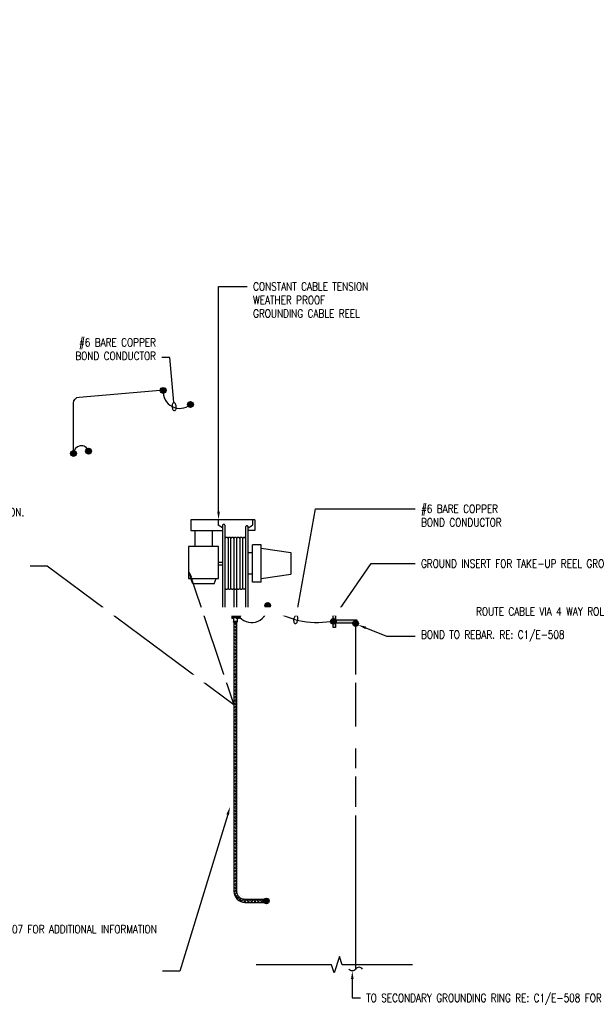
# Model space of a CAD drawing. Header units: inches. Extents: x 77 to 880, y -145 to 37.
# Tile 2 of 9: x 351 to 458, y -145 to 37. Entities that reach past the tile are written whole.
import ezdxf
from ezdxf import colors
from ezdxf.entities.mleader import LeaderData, LeaderLine
from ezdxf.math import Vec2, Vec3

# ---------------------------------------------------------------- set-up
doc = ezdxf.new("R2010")
doc.units = ezdxf.units.IN
doc.header["$MEASUREMENT"] = 0
for name, color, linetype in [('E-ANNO-TEXT', 2, 'Continuous'), ('E-DETL-GRPH', 3, 'Continuous'), ('G-Anno-Std-Scrn', 250, 'Continuous')]:
    doc.layers.add(name, color=color, linetype=linetype)
doc.styles.add('Annotative', font='romans.shx', dxfattribs={"width": 0.8, "height": 0.125})

# ---------------------------------------------------------------- blocks, each defined once
blk = doc.blocks.new('Loop_2')
at = {"color": 1}
blk.add_line((-0.5, 0), (-1, 0), dxfattribs=at)
blk.add_lwpolyline([(0, 0.25, 0.050817), (-0.2, 0.23, 0.064661), (-0.35, 0.18, 0.10407), (-0.47, 0.08, 0.175425), (-0.5, 0, 0.175425), (-0.47, -0.08, 0.10407), (-0.35, -0.18, 0.064661), (-0.2, -0.23, 0.050817), (0, -0.25, 0.050817), (0.2, -0.23, 0.064661), (0.35, -0.18, 0.10407), (0.47, -0.08, 0.175425), (0.5, 0, 0.175425), (0.47, 0.08, 0.10407), (0.35, 0.18, 0.064661), (0.2, 0.23, 0.050817)], format="xyb", close=True, dxfattribs=at)

msp = doc.modelspace()

# ---------------------------------------------------------------- hatches: boundary and pattern name
at = {"layer": 'E-DETL-GRPH', "lineweight": -3}
h = msp.add_hatch(color=8, dxfattribs=at)
h.dxf.hatch_style = 1
h.paths.add_polyline_path([(378.17, -31.69, 1), (377.09, -31.69, 1)])
h = msp.add_hatch(color=8, dxfattribs=at)
h.dxf.hatch_style = 1
h.paths.add_polyline_path([(383.22, -34.3, 1), (382.15, -34.3, 1)])
h = msp.add_hatch(color=8, dxfattribs=at)
h.dxf.hatch_style = 1
h.paths.add_polyline_path([(361.59, -43.37, 1), (360.52, -43.37, 1)])
h = msp.add_hatch(color=8, dxfattribs=at)
h.dxf.hatch_style = 1
h.paths.add_polyline_path([(364.37, -42.93, 1), (363.3, -42.93, 1)])
h = msp.add_hatch(color=8, dxfattribs=at)
h.dxf.hatch_style = 1
h.paths.add_polyline_path([(397.5, -71.48, 1), (396.45, -71.48, 1)])
h = msp.add_hatch(color=8, dxfattribs=at)
h.dxf.hatch_style = 1
h.paths.add_polyline_path([(391.93, -73.4, 1), (390.87, -73.4, 1)])
h = msp.add_hatch(color=8, dxfattribs=at)
h.dxf.hatch_style = 1
h.paths.add_polyline_path([(409.64, -74.42, 1), (408.59, -74.42, 1)])
h = msp.add_hatch(color=8, dxfattribs=at)
h.dxf.hatch_style = 1
h.paths.add_polyline_path([(409.05, -75.57), (409.52, -75.57), (409.52, -74.74), (413.47, -74.74), (413.47, -74.11), (409.52, -74.11), (409.52, -73.27), (409.05, -73.27)])
h = msp.add_hatch(color=8, dxfattribs=at)
h.dxf.hatch_style = 1
h.paths.add_polyline_path([(413.76, -74.82, 1), (412.71, -74.82, 1)])
h = msp.add_hatch(color=8, dxfattribs=at)
h.dxf.hatch_style = 1
h.paths.add_polyline_path([(397.25, -126.15, 1), (396.2, -126.15, 1)])

# ---------------------------------------------------------------- linework, layer by layer
for p, q in [((394.56, -55.63), (382.73, -55.63)), ((382.73, -55.63), (382.73, -57.6)), ((387.81, -55.63), (387.81, -56.62)), ((394.16, -55.63), (394.16, -56.62)), ((394.56, -55.63), (394.56, -57.6)), ((382.73, -57.6), (388.6, -57.6)), ((383.52, -57.6), (383.52, -60.57)), ((386.68, -57.6), (386.68, -60.57)), ((388.6, -57.11), (387.81, -56.62)), ((388.6, -56.7), (388.6, -72.77)), ((389.09, -72.77), (389.09, -56.7)), ((392.88, -56.95), (392.88, -72.77)), ((394.56, -57.6), (393.35, -57.6)), ((393.38, -57.11), (394.16, -56.62)), ((393.38, -72.77), (393.38, -56.95)), ((389.63, -59.07), (389.63, -68.28)), ((390.17, -68.28), (390.17, -59.07)), ((390.72, -59.07), (390.72, -72.98)), ((391.26, -72.98), (391.26, -59.07)), ((391.8, -59.07), (391.8, -68.28)), ((392.34, -68.28), (392.34, -59.1)), ((382.34, -60.57), (382.34, -66.49)), ((387.86, -60.57), (382.34, -60.57)), ((387.86, -66.49), (387.86, -60.57)), ((394.16, -61.72), (393.38, -61.72)), ((394.16, -67.15), (394.16, -60.24)), ((395.74, -60.24), (394.16, -60.24)), ((395.74, -67.15), (395.74, -60.24)), ((395.77, -60.9), (401.26, -61.71)), ((401.26, -61.71), (401.26, -65.67)), ((387.86, -63.45), (388.6, -63.45)), ((387.86, -63.94), (388.6, -63.94)), ((382.34, -66.49), (387.86, -66.49)), ((383.13, -67.48), (382.73, -66.49)), ((387.07, -67.48), (387.46, -66.49)), ((394.16, -65.67), (393.38, -65.67)), ((395.74, -67.15), (394.16, -67.15)), ((395.74, -66.49), (401.23, -65.67)), ((387.07, -67.48), (383.13, -67.48)), ((389.09, -72.44), (390.54, -72.44)), ((389.09, -72.77), (390.34, -72.77)), ((390.34, -72.77), (390.34, -73.92)), ((390.54, -72.44), (390.54, -73.92)), ((392.88, -72.44), (391.43, -72.44)), ((391.43, -72.44), (391.43, -73.92)), ((392.88, -72.77), (391.63, -72.77)), ((391.63, -72.77), (391.63, -73.92)), ((390.54, -73.92), (390.34, -73.92)), ((390.65, -73.06), (390.65, -74.55)), ((391.32, -73.06), (391.32, -74.55)), ((391.63, -73.92), (391.43, -73.92))]:
    msp.add_line(p, q, dxfattribs=at)
for points in [[(361.05, -43.35), (361.05, -34.07, -0.390066), (362.11, -32.92), (377.09, -31.67)], [(389.09, -56.7, 0.059372), (389.08, -56.66, 0.056924), (389.06, -56.62, 0.05343), (389.04, -56.58, 0.049731), (389, -56.55, 0.046464), (388.96, -56.53, 0.043989), (388.92, -56.51, 0.042469), (388.87, -56.5, 0.041958), (388.82, -56.5, 0.042469), (388.77, -56.51, 0.043989), (388.73, -56.53, 0.046464), (388.68, -56.55, 0.049731), (388.65, -56.58, 0.05343), (388.62, -56.62, 0.056924), (388.61, -56.66, 0.059372), (388.6, -56.7, 0.059372)], [(393.38, -56.95, 0.059372), (393.37, -56.91, 0.056924), (393.35, -56.87, 0.05343), (393.32, -56.84, 0.049731), (393.29, -56.81, 0.046464), (393.25, -56.78, 0.043989), (393.2, -56.77, 0.042469), (393.15, -56.76, 0.041958), (393.11, -56.76, 0.042469), (393.06, -56.77, 0.043989), (393.01, -56.78, 0.046464), (392.97, -56.81, 0.049731), (392.94, -56.84, 0.05343), (392.91, -56.87, 0.056924), (392.89, -56.91, 0.059372), (392.88, -56.95, 0.059372)], [(389.63, -59.07, 0.058305), (389.62, -59.02, 0.055226), (389.59, -58.98, 0.051535), (389.56, -58.95, 0.047994), (389.52, -58.92, 0.045095), (389.47, -58.9, 0.043088), (389.42, -58.88, 0.042071), (389.36, -58.88, 0.042071), (389.31, -58.88, 0.043088), (389.25, -58.9, 0.045095), (389.21, -58.92, 0.047994), (389.16, -58.95, 0.051535), (389.13, -58.98, 0.055226), (389.1, -59.02, 0.058305), (389.09, -59.07, 0.058305)], [(390.17, -59.07, 0.058305), (390.16, -59.02, 0.055226), (390.13, -58.98, 0.051535), (390.1, -58.95, 0.047994), (390.06, -58.92, 0.045095), (390.01, -58.9, 0.043088), (389.96, -58.88, 0.042071), (389.9, -58.88, 0.042071), (389.85, -58.88, 0.043088), (389.8, -58.9, 0.045095), (389.75, -58.92, 0.047994), (389.71, -58.95, 0.051535), (389.67, -58.98, 0.055226), (389.65, -59.02, 0.058305), (389.63, -59.07, 0.058305)], [(390.72, -59.07, 0.058305), (390.7, -59.02, 0.055226), (390.68, -58.98, 0.051535), (390.64, -58.95, 0.047994), (390.6, -58.92, 0.045095), (390.55, -58.9, 0.043088), (390.5, -58.88, 0.042071), (390.44, -58.88, 0.042071), (390.39, -58.88, 0.043088), (390.34, -58.9, 0.045095), (390.29, -58.92, 0.047994), (390.25, -58.95, 0.051535), (390.21, -58.98, 0.055226), (390.19, -59.02, 0.058305), (390.17, -59.07, 0.058305)], [(391.26, -59.07, 0.058305), (391.24, -59.02, 0.055226), (391.22, -58.98, 0.051535), (391.18, -58.95, 0.047994), (391.14, -58.92, 0.045095), (391.09, -58.9, 0.043088), (391.04, -58.88, 0.042071), (390.99, -58.88, 0.042071), (390.93, -58.88, 0.043088), (390.88, -58.9, 0.045095), (390.83, -58.92, 0.047994), (390.79, -58.95, 0.051535), (390.76, -58.98, 0.055226), (390.73, -59.02, 0.058305), (390.72, -59.07, 0.058305)], [(391.8, -59.07, 0.058305), (391.79, -59.02, 0.055226), (391.76, -58.98, 0.051535), (391.73, -58.95, 0.047994), (391.68, -58.92, 0.045095), (391.64, -58.9, 0.043088), (391.58, -58.88, 0.042071), (391.53, -58.88, 0.042071), (391.47, -58.88, 0.043088), (391.42, -58.9, 0.045095), (391.37, -58.92, 0.047994), (391.33, -58.95, 0.051535), (391.3, -58.98, 0.055226), (391.27, -59.02, 0.058305), (391.26, -59.07, 0.058305)], [(392.34, -59.07, 0.058305), (392.33, -59.02, 0.055226), (392.3, -58.98, 0.051535), (392.27, -58.95, 0.047994), (392.23, -58.92, 0.045095), (392.18, -58.9, 0.043088), (392.13, -58.88, 0.042071), (392.07, -58.88, 0.042071), (392.02, -58.88, 0.043088), (391.96, -58.9, 0.045095), (391.92, -58.92, 0.047994), (391.87, -58.95, 0.051535), (391.84, -58.98, 0.055226), (391.81, -59.02, 0.058305), (391.8, -59.07, 0.058305)], [(392.88, -59.1, 0.058305), (392.87, -59.06, 0.055226), (392.84, -59.02, 0.051535), (392.81, -58.98, 0.047994), (392.77, -58.95, 0.045095), (392.72, -58.93, 0.043088), (392.67, -58.92, 0.042071), (392.61, -58.91, 0.042071), (392.56, -58.92, 0.043088), (392.51, -58.93, 0.045095), (392.46, -58.95, 0.047994), (392.42, -58.98, 0.051535), (392.38, -59.02, 0.055226), (392.36, -59.06, 0.058305), (392.34, -59.1, 0.058305)], [(389.63, -68.32, -0.058305), (389.62, -68.36, -0.055226), (389.59, -68.4, -0.051535), (389.56, -68.44, -0.047994), (389.52, -68.47, -0.045095), (389.47, -68.49, -0.043088), (389.42, -68.5, -0.042071), (389.36, -68.51, -0.042071), (389.31, -68.5, -0.043088), (389.25, -68.49, -0.045095), (389.21, -68.47, -0.047994), (389.16, -68.44, -0.051535), (389.13, -68.4, -0.055226), (389.1, -68.36, -0.058305), (389.09, -68.32, -0.058305)], [(390.17, -68.32, -0.058305), (390.16, -68.36, -0.055226), (390.13, -68.4, -0.051535), (390.1, -68.44, -0.047994), (390.06, -68.47, -0.045095), (390.01, -68.49, -0.043088), (389.96, -68.5, -0.042071), (389.9, -68.51, -0.042071), (389.85, -68.5, -0.043088), (389.8, -68.49, -0.045095), (389.75, -68.47, -0.047994), (389.71, -68.44, -0.051535), (389.67, -68.4, -0.055226), (389.65, -68.36, -0.058305), (389.63, -68.32, -0.058305)], [(390.72, -68.32, -0.058305), (390.7, -68.36, -0.055226), (390.68, -68.4, -0.051535), (390.64, -68.44, -0.047994), (390.6, -68.47, -0.045095), (390.55, -68.49, -0.043088), (390.5, -68.5, -0.042071), (390.44, -68.51, -0.042071), (390.39, -68.5, -0.043088), (390.34, -68.49, -0.045095), (390.29, -68.47, -0.047994), (390.25, -68.44, -0.051535), (390.21, -68.4, -0.055226), (390.19, -68.36, -0.058305), (390.17, -68.32, -0.058305)], [(391.26, -68.32, -0.058305), (391.24, -68.36, -0.055226), (391.22, -68.4, -0.051535), (391.18, -68.44, -0.047994), (391.14, -68.47, -0.045095), (391.09, -68.49, -0.043088), (391.04, -68.5, -0.042071), (390.99, -68.51, -0.042071), (390.93, -68.5, -0.043088), (390.88, -68.49, -0.045095), (390.83, -68.47, -0.047994), (390.79, -68.44, -0.051535), (390.76, -68.4, -0.055226), (390.73, -68.36, -0.058305), (390.72, -68.32, -0.058305)], [(391.8, -68.32, -0.058305), (391.79, -68.36, -0.055226), (391.76, -68.4, -0.051535), (391.73, -68.44, -0.047994), (391.68, -68.47, -0.045095), (391.64, -68.49, -0.043088), (391.58, -68.5, -0.042071), (391.53, -68.51, -0.042071), (391.47, -68.5, -0.043088), (391.42, -68.49, -0.045095), (391.37, -68.47, -0.047994), (391.33, -68.44, -0.051535), (391.3, -68.4, -0.055226), (391.27, -68.36, -0.058305), (391.26, -68.32, -0.058305)], [(392.34, -68.32, -0.058305), (392.33, -68.36, -0.055226), (392.3, -68.4, -0.051535), (392.27, -68.44, -0.047994), (392.23, -68.47, -0.045095), (392.18, -68.49, -0.043088), (392.13, -68.5, -0.042071), (392.07, -68.51, -0.042071), (392.02, -68.5, -0.043088), (391.96, -68.49, -0.045095), (391.92, -68.47, -0.047994), (391.87, -68.44, -0.051535), (391.84, -68.4, -0.055226), (391.81, -68.36, -0.058305), (391.8, -68.32, -0.058305)], [(392.88, -68.28, -0.058305), (392.87, -68.33, -0.055226), (392.84, -68.37, -0.051535), (392.81, -68.4, -0.047994), (392.77, -68.43, -0.045095), (392.72, -68.45, -0.043088), (392.67, -68.47, -0.042071), (392.61, -68.47, -0.042071), (392.56, -68.47, -0.043088), (392.51, -68.45, -0.045095), (392.46, -68.43, -0.047994), (392.42, -68.4, -0.051535), (392.38, -68.37, -0.055226), (392.36, -68.33, -0.058305), (392.34, -68.28, -0.058305)], [(393.38, -72.77, -0.059372), (393.37, -72.81, -0.056924), (393.35, -72.85, -0.05343), (393.32, -72.89, -0.049731), (393.29, -72.92, -0.046464), (393.25, -72.94, -0.043989), (393.2, -72.96, -0.042469), (393.15, -72.96, -0.041958), (393.11, -72.96, -0.042469), (393.06, -72.96, -0.043989), (393.01, -72.94, -0.046464), (392.97, -72.92, -0.049731), (392.94, -72.89, -0.05343), (392.91, -72.85, -0.056924), (392.89, -72.81, -0.059372), (392.88, -72.77, -0.059372)], [(390.65, -73.06, 0.052334), (390.68, -73.12, 0.048901), (390.73, -73.16, 0.045697), (390.79, -73.2, 0.043107), (390.85, -73.23, 0.041322), (390.92, -73.24, 0.040418), (390.99, -73.25, 0.040418), (391.06, -73.24, 0.041322), (391.13, -73.23, 0.043107), (391.19, -73.2, 0.045697), (391.24, -73.16, 0.048901), (391.29, -73.12, 0.052334), (391.32, -73.06, 0.052334)], [(390.65, -74.55, -0.052334), (390.68, -74.49, -0.048901), (390.73, -74.45, -0.045697), (390.79, -74.41, -0.043107), (390.85, -74.38, -0.041322), (390.92, -74.37, -0.040418), (390.99, -74.36, -0.040418), (391.06, -74.37, -0.041322), (391.13, -74.38, -0.043107), (391.19, -74.41, -0.045697), (391.24, -74.45, -0.048901), (391.29, -74.49, -0.052334), (391.32, -74.55, -0.052334)], [(391.26, -72.98, -0.058305), (391.24, -73.02, -0.055226), (391.22, -73.06, -0.051535), (391.18, -73.1, -0.047994), (391.14, -73.13, -0.045095), (391.09, -73.15, -0.043088), (391.04, -73.17, -0.042071), (390.99, -73.17, -0.042071), (390.93, -73.17, -0.043088), (390.88, -73.15, -0.045095), (390.83, -73.13, -0.047994), (390.79, -73.1, -0.051535), (390.76, -73.06, -0.055226), (390.73, -73.02, -0.058305), (390.72, -72.98, -0.058305)], [(414.48, -138.75, 0.558701), (413.24, -138.75, -0.558701), (412, -138.75)]]:
    msp.add_lwpolyline(points, format="xyb", dxfattribs=at)
msp.add_lwpolyline([(409.52, -74.74), (409.52, -75.57), (409.05, -75.57), (409.05, -73.27), (409.52, -73.27), (409.52, -74.11), (413.47, -74.11), (413.47, -74.74)], close=True, dxfattribs=at)
at = {"layer": 'E-DETL-GRPH', "lineweight": -3, "const_width": 0.2}
msp.add_lwpolyline([(413.24, -75.34), (413.24, -138.72)], dxfattribs=at)
at = {"layer": 'E-DETL-GRPH', "lineweight": -3}
for centre, radius in [((377.63, -31.69), 0.539), ((382.68, -34.3), 0.539), ((361.05, -43.37), 0.539), ((363.83, -42.93), 0.539), ((396.97, -71.48), 0.526), ((391.4, -73.4), 0.526), ((409.12, -74.42), 0.526), ((413.24, -74.82), 0.526), ((396.72, -126.15), 0.526)]:
    msp.add_circle(centre, radius, dxfattribs=at)
for centre, radius, start, end in [((380.69, -31.96), 3.07, 174.9572, 310.5408), ((362.48, -43.35), 1.42, 16.8595, 180.9687), ((388.77, -72.76), 0.176, 184.554, 198.145), ((388.78, -72.75), 0.187, 198.1872, 211.219), ((388.8, -72.74), 0.206, 211.2364, 223.4699), ((388.89, -72.74), 0.206, 316.5301, 328.7636), ((388.9, -72.75), 0.187, 328.781, 341.8128), ((388.92, -72.76), 0.176, 341.855, 355.446), ((393.99, -71.66), 2.99, 223.3759, 3.5461), ((406.14, -59.04), 15.58, 235.4974, 279.0461), ((388.82, -72.73), 0.229, 223.4652, 234.8534), ((388.83, -72.71), 0.253, 234.8346, 245.4757), ((388.84, -72.69), 0.275, 245.45, 255.525), ((388.84, -72.67), 0.29, 255.4966, 265.2239), ((388.84, -72.67), 0.295, 265.1948, 274.8052), ((388.84, -72.67), 0.29, 274.7761, 284.5034), ((388.85, -72.69), 0.275, 284.475, 294.5501), ((388.86, -72.71), 0.253, 294.5243, 305.1654), ((388.87, -72.73), 0.229, 305.1466, 316.5348)]:
    msp.add_arc(centre, radius, start, end, dxfattribs=at)
at = {"layer": 'G-Anno-Std-Scrn', "lineweight": -3}
for p, q in [((410.26, -136.45), (409.26, -139.45)), ((410.76, -137.95), (410.26, -136.45)), ((408.76, -137.95), (394.86, -137.95)), ((409.26, -139.45), (408.76, -137.95)), ((423.78, -137.95), (410.76, -137.95))]:
    msp.add_line(p, q, dxfattribs=at)

# ---------------------------------------------------------------- leaders
at = {"layer": 'E-ANNO-TEXT', "lineweight": -3}
ml = msp.add_multileader_mtext('Standard', dxfattribs=at)
ml.set_content('CONSTANT CABLE TENSION WEATHER PROOF \\PPOWER CABLE REEL', color=256, style='Annotative')
ml.set_leader_properties(color=1, linetype='ByLayer', lineweight=-1)
ml.build(insert=Vec2(0, 0))
ml.multileader.update_dxf_attribs({"text_right_attachment_type": 3, "dogleg_length": 0.13, "arrow_head_size": 1.5, "scale": 12})
ctx = ml.context
ctx.base_point, ctx.scale, ctx.char_height, ctx.arrow_head_size, ctx.landing_gap_size, ctx.plane_origin = Vec3(495.32, 36.11), 12, 1.5, 1.5, 1.08, Vec3(-431.73, -923.37)
ctx.right_attachment, ctx.text_align_type = 3, 2
notes = []
notes.append((ctx, [(1, (1, 1, 0), (524.41, 31.11), (-1, 0), 3.1, [(0, [(524.68, 2.71)], 0, [])])]))
ctx.mtext.insert, ctx.mtext.width, ctx.mtext.defined_height, ctx.mtext.alignment = Vec3(520.23, 36.86), 24.9438, 8.3, 3
ctx.mtext.has_bg_fill, ctx.mtext.bg_color, ctx.mtext.bg_scale_factor, ctx.mtext.bg_transparency, ctx.mtext.use_window_bg_color = 1, -1073741824, 1, 0, 1
ml = msp.add_multileader_mtext('Standard', dxfattribs=at)
ml.set_content('#6 BARE COPPER \\PBOND CONDUCTOR', color=256, style='Annotative')
ml.set_leader_properties(color=1, linetype='ByLayer', lineweight=-1)
ml.set_arrow_properties(name='Loop_2')
ml.build(insert=Vec2(0, 0))
ml.multileader.update_dxf_attribs({"text_right_attachment_type": 3, "dogleg_length": 0.125, "arrow_head_size": 1.5, "scale": 12})
ctx = ml.context
ctx.base_point, ctx.scale, ctx.char_height, ctx.arrow_head_size, ctx.landing_gap_size, ctx.plane_origin = Vec3(358.76, -22.81), 12, 1.5, 1.5, 1.08, Vec3(374.8, -25.6)
ctx.right_attachment, ctx.text_align_type = 3, 2
notes.append((ctx, [(0, (1, 1, 0), (378.88, -25.6), (-1, 0), 1.5, [(0, [(379.66, -34.7)], 0, [])])]))
ctx.mtext.insert, ctx.mtext.alignment, ctx.mtext.flow_direction = Vec3(376.3, -22.06), 3, 5
for ctx, leaders in notes:
    for number, flags, end, landing, length, lines in leaders:
        leader = LeaderData()
        leader.index, (leader.has_last_leader_line, leader.has_dogleg_vector, leader.attachment_direction) = number, flags
        leader.last_leader_point, leader.dogleg_vector, leader.dogleg_length = Vec3(end), Vec3(landing), length
        for number, points, colour, breaks in lines:
            line = LeaderLine()
            line.index, line.vertices, line.color, line.breaks = number, Vec3.list(points), colors.encode_raw_color(colour), breaks
            leader.lines.append(line)
        ctx.leaders.append(leader)

# ---------------------------------------------------------------- next in the draw order: leaders
ml = msp.add_multileader_mtext('Standard', dxfattribs=at)
ml.set_content('CONSTANT CABLE TENSION \\PWEATHER PROOF\\PGROUNDING CABLE REEL', color=256, style='Annotative')
ml.set_leader_properties(color=1, linetype='ByLayer', lineweight=-1)
ml.build(insert=Vec2(0, 0))
ml.multileader.update_dxf_attribs({"text_right_attachment_type": 3, "dogleg_length": 0.125, "arrow_head_size": 1.5, "scale": 12})
ctx = ml.context
ctx.base_point, ctx.scale, ctx.char_height, ctx.arrow_head_size, ctx.landing_gap_size, ctx.plane_origin = Vec3(393.19, -12.47), 12, 1.5, 1.5, 1.08, Vec3(-543.74, -927.44)
ctx.right_attachment = 3
notes = []
notes.append((ctx, [(0, (1, 1, 0), (387.88, -12.47), (1, 0), 5.31, [(0, [(387.88, -55.62)], 0, [])])]))
ctx.mtext.insert, ctx.mtext.width, ctx.mtext.defined_height = Vec3(394.27, -11.72), 24.015, 6.56
ctx.mtext.has_bg_fill, ctx.mtext.bg_color, ctx.mtext.bg_scale_factor, ctx.mtext.bg_transparency, ctx.mtext.use_window_bg_color = 1, -1073741824, 1, 0, 1
ml = msp.add_multileader_mtext('Standard', dxfattribs=at)
ml.set_content('\\A1;TO SECONDARY GROUNDING RING RE: C1/E-508 FOR CONTINUATION ', color=256, style='Annotative')
ml.set_leader_properties(color=1, linetype='ByLayer', lineweight=-1)
ml.build(insert=Vec2(0, 0))
ml.multileader.update_dxf_attribs({"text_right_attachment_type": 3, "dogleg_length": 0.125, "arrow_head_size": 1.5, "scale": 12})
ctx = ml.context
ctx.base_point, ctx.scale, ctx.char_height, ctx.arrow_head_size, ctx.landing_gap_size, ctx.plane_origin = Vec3(414.12, -144.09), 12, 1.5, 1.5, 1.08, Vec3(-518.7, -1058.23)
ctx.right_attachment = 3
notes.append((ctx, [(0, (1, 1, 0), (412.62, -144.09), (1, 0), 1.5, [(0, [(412.62, -139.1)], 0, [])])]))
ctx.mtext.insert, ctx.mtext.width, ctx.mtext.defined_height = Vec3(415.2, -143.34), 25.9456, 4.86
ctx.mtext.has_bg_fill, ctx.mtext.bg_color, ctx.mtext.bg_scale_factor, ctx.mtext.bg_transparency, ctx.mtext.use_window_bg_color = 1, -1073741824, 1, 0, 1
for ctx, leaders in notes:
    for number, flags, end, landing, length, lines in leaders:
        leader = LeaderData()
        leader.index, (leader.has_last_leader_line, leader.has_dogleg_vector, leader.attachment_direction) = number, flags
        leader.last_leader_point, leader.dogleg_vector, leader.dogleg_length = Vec3(end), Vec3(landing), length
        for number, points, colour, breaks in lines:
            line = LeaderLine()
            line.index, line.vertices, line.color, line.breaks = number, Vec3.list(points), colors.encode_raw_color(colour), breaks
            leader.lines.append(line)
        ctx.leaders.append(leader)

# ---------------------------------------------------------------- next in the draw order: leaders
ml = msp.add_multileader_mtext('Standard', dxfattribs=at)
ml.set_content('#6 BARE COPPER \\PBOND CONDUCTOR', color=256, style='Annotative')
ml.set_leader_properties(color=1, linetype='ByLayer', lineweight=-1)
ml.set_arrow_properties(name='Loop_2')
ml.build(insert=Vec2(0, 0))
ml.multileader.update_dxf_attribs({"text_right_attachment_type": 3, "dogleg_length": 0.125, "arrow_head_size": 1.5, "scale": 12})
ctx = ml.context
ctx.base_point, ctx.scale, ctx.char_height, ctx.arrow_head_size, ctx.landing_gap_size, ctx.plane_origin = Vec3(424.25, -53.6), 12, 1.5, 1.5, 1.08, Vec3(407.6, -85.83)
ctx.right_attachment = 3
notes = []
notes.append((ctx, [(1, (1, 1, 0), (405.81, -53.6), (1, 0), 18.44, [(0, [(402.16, -74.1)], 0, [])])]))
ctx.mtext.insert, ctx.mtext.flow_direction = Vec3(425.33, -52.85), 5
ctx.mtext.has_bg_fill, ctx.mtext.bg_color, ctx.mtext.bg_scale_factor, ctx.mtext.bg_transparency, ctx.mtext.use_window_bg_color = 1, -1073741824, 1.25, 0, 1
ml = msp.add_multileader_mtext('Standard', dxfattribs=at)
ml.set_content('\\A1;GROUNDING REEL AND CABLE ASSEMBLY MUST BE A DELEGATED DESIGN. RE: S-001 FOR ADDITIONAL INFORMATION.', color=256, style='Annotative')
ml.set_leader_properties(color=1, linetype='ByLayer', lineweight=-1)
ml.build(insert=Vec2(0, 0))
ml.multileader.update_dxf_attribs({"text_right_attachment_type": 3, "dogleg_length": 0.125, "arrow_head_size": 1.5, "scale": 12})
ctx = ml.context
ctx.base_point, ctx.scale, ctx.char_height, ctx.arrow_head_size, ctx.landing_gap_size, ctx.plane_origin = Vec3(328.09, -54.22), 12, 1.5, 1.5, 1.08, Vec3(-606.3, -939.69)
ctx.right_attachment, ctx.text_align_type = 3, 2
notes.append((ctx, [(1, (1, 1, 0), (356.18, -64.22), (-1, 0), 3.18, [(1, [(382.34, -64.94), (390.71, -89.86)], 0, [])])]))
ctx.mtext.insert, ctx.mtext.width, ctx.mtext.defined_height, ctx.mtext.alignment = Vec3(351.92, -53.47), 22.9317, 4.86, 3
ctx.mtext.has_bg_fill, ctx.mtext.bg_color, ctx.mtext.bg_scale_factor, ctx.mtext.bg_transparency, ctx.mtext.use_window_bg_color = 1, -1073741824, 1, 0, 1
for ctx, leaders in notes:
    for number, flags, end, landing, length, lines in leaders:
        leader = LeaderData()
        leader.index, (leader.has_last_leader_line, leader.has_dogleg_vector, leader.attachment_direction) = number, flags
        leader.last_leader_point, leader.dogleg_vector, leader.dogleg_length = Vec3(end), Vec3(landing), length
        for number, points, colour, breaks in lines:
            line = LeaderLine()
            line.index, line.vertices, line.color, line.breaks = number, Vec3.list(points), colors.encode_raw_color(colour), breaks
            leader.lines.append(line)
        ctx.leaders.append(leader)

# ---------------------------------------------------------------- next in the draw order: leaders
ml = msp.add_multileader_mtext('Standard', dxfattribs=at)
ml.set_content('\\A1;GROUND INSERT FOR TAKE-UP REEL GROUNDING. ', color=256, style='Annotative')
ml.set_leader_properties(color=1, linetype='ByLayer', lineweight=-1)
ml.build(insert=Vec2(0, 0))
ml.multileader.update_dxf_attribs({"text_right_attachment_type": 3, "dogleg_length": 0.125, "arrow_head_size": 1.5, "scale": 12})
ctx = ml.context
ctx.base_point, ctx.scale, ctx.char_height, ctx.arrow_head_size, ctx.landing_gap_size, ctx.plane_origin = Vec3(424.25, -63.74), 12, 1.5, 1.5, 1.08, Vec3(-515.04, -978.43)
ctx.right_attachment = 3
notes = []
notes.append((ctx, [(0, (1, 1, 0), (416.11, -63.74), (1, 0), 8.14, [(0, [(409.52, -73.27)], 0, [])])]))
ctx.mtext.insert, ctx.mtext.width, ctx.mtext.defined_height = Vec3(425.33, -62.99), 18.077, 4.86
ctx.mtext.has_bg_fill, ctx.mtext.bg_color, ctx.mtext.bg_scale_factor, ctx.mtext.bg_transparency, ctx.mtext.use_window_bg_color = 1, -1073741824, 1, 0, 1
ml = msp.add_multileader_mtext('Standard', dxfattribs=at)
ml.set_content('\\A1;BOND TO REBAR. RE: C1/E-508', color=256, style='Annotative')
ml.set_leader_properties(color=1, linetype='ByLayer', lineweight=-1)
ml.build(insert=Vec2(0, 0))
ml.multileader.update_dxf_attribs({"text_right_attachment_type": 3, "dogleg_length": 0.125, "arrow_head_size": 1.5, "scale": 12})
ctx = ml.context
ctx.base_point, ctx.scale, ctx.char_height, ctx.arrow_head_size, ctx.landing_gap_size, ctx.plane_origin = Vec3(424.25, -77.13), 12, 1.5, 1.5, 1.08, Vec3(-515.04, -998.31)
ctx.right_attachment = 3
notes.append((ctx, [(0, (1, 1, 0), (418.93, -77.13), (1, 0), 5.32, [(0, [(413.71, -75.08)], 0, [])])]))
ctx.mtext.insert, ctx.mtext.width, ctx.mtext.defined_height = Vec3(425.33, -76.13), 18.077, 4.86
ctx.mtext.has_bg_fill, ctx.mtext.bg_color, ctx.mtext.bg_scale_factor, ctx.mtext.bg_transparency, ctx.mtext.use_window_bg_color = 1, -1073741824, 1, 0, 1
for ctx, leaders in notes:
    for number, flags, end, landing, length, lines in leaders:
        leader = LeaderData()
        leader.index, (leader.has_last_leader_line, leader.has_dogleg_vector, leader.attachment_direction) = number, flags
        leader.last_leader_point, leader.dogleg_vector, leader.dogleg_length = Vec3(end), Vec3(landing), length
        for number, points, colour, breaks in lines:
            line = LeaderLine()
            line.index, line.vertices, line.color, line.breaks = number, Vec3.list(points), colors.encode_raw_color(colour), breaks
            leader.lines.append(line)
        ctx.leaders.append(leader)

# ---------------------------------------------------------------- next in the draw order: leaders
ml = msp.add_multileader_mtext('Standard', dxfattribs=at)
ml.set_content('FLEXIBLE METALLIC CONDUIT', color=256, style='Annotative')
ml.set_leader_properties(color=1, linetype='ByLayer', lineweight=-1)
ml.build(insert=Vec2(0, 0))
ml.multileader.update_dxf_attribs({"text_right_attachment_type": 3, "dogleg_length": 0.13, "arrow_head_size": 1.5, "scale": 12})
ctx = ml.context
ctx.base_point, ctx.scale, ctx.char_height, ctx.arrow_head_size, ctx.landing_gap_size, ctx.plane_origin = Vec3(505.35, -102.37), 12, 1.5, 1.5, 1.08, Vec3(-420.66, -982.95)
ctx.right_attachment, ctx.text_align_type = 3, 2
notes = []
notes.append((ctx, [(1, (1, 1, 0), (527.44, -104.87), (-1, 0), 3.19, [(1, [(537.26, -75.35), (537.14, -89.59)], 0, [])])]))
ctx.mtext.insert, ctx.mtext.width, ctx.mtext.defined_height, ctx.mtext.alignment = Vec3(523.17, -101.62), 17.2392, 4, 3
ctx.mtext.has_bg_fill, ctx.mtext.bg_color, ctx.mtext.bg_scale_factor, ctx.mtext.bg_transparency, ctx.mtext.use_window_bg_color = 1, -1073741824, 1, 0, 1
for ctx, leaders in notes:
    for number, flags, end, landing, length, lines in leaders:
        leader = LeaderData()
        leader.index, (leader.has_last_leader_line, leader.has_dogleg_vector, leader.attachment_direction) = number, flags
        leader.last_leader_point, leader.dogleg_vector, leader.dogleg_length = Vec3(end), Vec3(landing), length
        for number, points, colour, breaks in lines:
            line = LeaderLine()
            line.index, line.vertices, line.color, line.breaks = number, Vec3.list(points), colors.encode_raw_color(colour), breaks
            leader.lines.append(line)
        ctx.leaders.append(leader)

# ---------------------------------------------------------------- next in the draw order: leaders
ml = msp.add_multileader_mtext('Standard', dxfattribs=at)
ml.set_content('JUNCTION BOX,\\PNEMA TYPE 3R (MIN.)', color=256, style='Annotative')
ml.set_leader_properties(color=1, linetype='ByLayer', lineweight=-1)
ml.build(insert=Vec2(0, 0))
ml.multileader.update_dxf_attribs({"text_right_attachment_type": 3, "dogleg_length": 0.13, "arrow_head_size": 1.5, "scale": 12})
ctx = ml.context
ctx.base_point, ctx.scale, ctx.char_height, ctx.arrow_head_size, ctx.landing_gap_size, ctx.plane_origin = Vec3(499.1, -94.93), 12, 1.5, 1.5, 1.08, Vec3(-424.27, -980.82)
ctx.right_attachment, ctx.text_align_type = 3, 2
notes = []
notes.append((ctx, [(1, (1, 1, 0), (524.16, -97.72), (-1, 0), 3.19, [(0, [(533.66, -69.45)], 0, [])])]))
ctx.mtext.insert, ctx.mtext.width, ctx.mtext.defined_height, ctx.mtext.alignment = Vec3(519.89, -93.93), 20.162, 73.8, 3
ctx.mtext.has_bg_fill, ctx.mtext.bg_color, ctx.mtext.bg_scale_factor, ctx.mtext.bg_transparency, ctx.mtext.use_window_bg_color = 1, -1073741824, 1, 0, 1
for ctx, leaders in notes:
    for number, flags, end, landing, length, lines in leaders:
        leader = LeaderData()
        leader.index, (leader.has_last_leader_line, leader.has_dogleg_vector, leader.attachment_direction) = number, flags
        leader.last_leader_point, leader.dogleg_vector, leader.dogleg_length = Vec3(end), Vec3(landing), length
        for number, points, colour, breaks in lines:
            line = LeaderLine()
            line.index, line.vertices, line.color, line.breaks = number, Vec3.list(points), colors.encode_raw_color(colour), breaks
            leader.lines.append(line)
        ctx.leaders.append(leader)

# ---------------------------------------------------------------- next in the draw order: leaders
ml = msp.add_multileader_mtext('Standard', dxfattribs=at)
ml.set_content('PROVIDE WIRE MESH STRAIN RELIEF AT JUNCTION BOX', color=256, style='Annotative')
ml.set_leader_properties(color=1, linetype='ByLayer', lineweight=-1)
ml.build(insert=Vec2(0, 0))
ml.multileader.update_dxf_attribs({"text_right_attachment_type": 3, "dogleg_length": 0.13, "arrow_head_size": 1.5, "scale": 12})
ctx = ml.context
ctx.base_point, ctx.scale, ctx.char_height, ctx.arrow_head_size, ctx.landing_gap_size, ctx.plane_origin = Vec3(496.91, -85.03), 12, 1.5, 1.5, 1.08, Vec3(-437.01, -970.43)
ctx.right_attachment, ctx.text_align_type = 3, 2
notes = []
notes.append((ctx, [(1, (1, 1, 0), (520.6, -90.03), (-1, 0), 3.19, [(0, [(530.27, -67.52)], 0, [])])]))
ctx.mtext.insert, ctx.mtext.width, ctx.mtext.defined_height, ctx.mtext.alignment = Vec3(516.33, -84.28), 18.8783, 73.8, 3
ctx.mtext.has_bg_fill, ctx.mtext.bg_color, ctx.mtext.bg_scale_factor, ctx.mtext.bg_transparency, ctx.mtext.use_window_bg_color = 1, -1073741824, 1, 0, 1
ml = msp.add_multileader_mtext('Standard', dxfattribs=at)
ml.set_content('MOTOR POWER JUNCTION BOX', color=256, style='Annotative')
ml.set_leader_properties(color=1, linetype='ByLayer', lineweight=-1)
ml.build(insert=Vec2(0, 0))
ml.multileader.update_dxf_attribs({"text_right_attachment_type": 3, "dogleg_length": 0.13, "arrow_head_size": 1.5, "scale": 12})
ctx = ml.context
ctx.base_point, ctx.scale, ctx.char_height, ctx.arrow_head_size, ctx.landing_gap_size, ctx.plane_origin = Vec3(512.35, -109.53), 12, 1.5, 1.5, 1.08, Vec3(-420.78, -1008.58)
ctx.right_attachment, ctx.text_align_type = 3, 2
notes.append((ctx, [(1, (1, 1, 0), (530.73, -112.03), (-1, 0), 3.19, [(0, [(537.16, -97.38)], 0, [])])]))
ctx.mtext.insert, ctx.mtext.width, ctx.mtext.defined_height, ctx.mtext.alignment = Vec3(526.46, -108.78), 13.7756, 73.8, 3
ctx.mtext.has_bg_fill, ctx.mtext.bg_color, ctx.mtext.bg_scale_factor, ctx.mtext.bg_transparency, ctx.mtext.use_window_bg_color = 1, -1073741824, 1, 0, 1
for ctx, leaders in notes:
    for number, flags, end, landing, length, lines in leaders:
        leader = LeaderData()
        leader.index, (leader.has_last_leader_line, leader.has_dogleg_vector, leader.attachment_direction) = number, flags
        leader.last_leader_point, leader.dogleg_vector, leader.dogleg_length = Vec3(end), Vec3(landing), length
        for number, points, colour, breaks in lines:
            line = LeaderLine()
            line.index, line.vertices, line.color, line.breaks = number, Vec3.list(points), colors.encode_raw_color(colour), breaks
            leader.lines.append(line)
        ctx.leaders.append(leader)

# ---------------------------------------------------------------- next in the draw order: hatches: boundary and pattern name
at = {"layer": 'E-DETL-GRPH', "lineweight": -3}
h = msp.add_hatch(dxfattribs=at)
h.set_pattern_fill('ANSI37', color=256, scale=3.5)
h.set_pattern_definition([(45, (-202.75367, -82.5617), (-0.30935922, 0.30935922), []), (135, (-202.75367, -82.5617), (-0.30935922, -0.30935922), [])])
edge = h.paths.add_edge_path()
edge.add_arc((392.76, -124.35), 2.04, 180.0001, 270.0001)
edge.add_line((392.76, -126.4), (396.33, -126.4))
edge.add_line((396.33, -126.4), (396.33, -125.85))
edge.add_line((396.33, -125.85), (392.76, -125.85))
edge.add_arc((392.76, -124.35), 1.5, 180.0001, 270.0001, ccw=False)
edge.add_line((391.26, -124.35), (391.26, -74.75))
edge.add_arc((390.99, -74.85), 0.288, 19.5312, 160.4688)
edge.add_line((390.72, -74.75), (390.72, -124.35))

# ---------------------------------------------------------------- next in the draw order: linework, layer by layer
msp.add_lwpolyline([(396.39, -125.85), (392.76, -125.85, -0.414215), (391.26, -124.35), (391.26, -74.75, 0.706322), (390.72, -74.75), (390.72, -124.35, 0.414215), (392.76, -126.4), (396.35, -126.4)], format="xyb", dxfattribs=at)

# ---------------------------------------------------------------- next in the draw order: leaders
at = {"layer": 'E-ANNO-TEXT', "lineweight": -3}
ml = msp.add_multileader_mtext('Standard', dxfattribs=at)
ml.set_content('\\A1;ROUTE CABLE VIA 4 WAY ROLLER BRACKET. REFER TO A1/S507 FOR ADDITIONAL INFORMATION', color=256, style='Annotative')
ml.set_leader_properties(color=1, linetype='ByLayer', lineweight=-1)
ml.build(insert=Vec2(0, 0))
ml.multileader.update_dxf_attribs({"text_right_attachment_type": 3, "dogleg_length": 0.125, "arrow_head_size": 1.5, "scale": 12})
ctx = ml.context
ctx.base_point, ctx.scale, ctx.char_height, ctx.arrow_head_size, ctx.landing_gap_size, ctx.plane_origin = Vec3(488.01, -72.59), 12, 1.5, 1.5, 1.08, Vec3(-450.9, -955.03)
ctx.right_attachment, ctx.text_align_type = 3, 2
notes = []
notes.append((ctx, [(1, (1, 1, 0), (516.15, -80.37), (-1, 0), 3.18, [(1, [(529.01, -50.38)], 0, [])])]))
ctx.mtext.insert, ctx.mtext.width, ctx.mtext.defined_height, ctx.mtext.alignment = Vec3(511.89, -71.84), 23.6528, 4.86, 3
ctx.mtext.has_bg_fill, ctx.mtext.bg_color, ctx.mtext.bg_scale_factor, ctx.mtext.bg_transparency, ctx.mtext.use_window_bg_color = 1, -1073741824, 1, 0, 1
ml = msp.add_multileader_mtext('Standard', dxfattribs=at)
ml.set_content('\\A1;ROUTE CABLE VIA 4 WAY ROLLER BRACKET. REFER TO A1/S507 FOR ADDITIONAL INFORMATION', color=256, style='Annotative')
ml.set_leader_properties(color=1, linetype='ByLayer', lineweight=-1)
ml.build(insert=Vec2(0, 0))
ml.multileader.update_dxf_attribs({"text_right_attachment_type": 3, "dogleg_length": 0.125, "arrow_head_size": 1.5, "scale": 12})
ctx = ml.context
ctx.base_point, ctx.scale, ctx.char_height, ctx.arrow_head_size, ctx.landing_gap_size, ctx.plane_origin = Vec3(352.58, -131.37), 12, 1.5, 1.5, 1.08, Vec3(-591.92, -1013.01)
ctx.right_attachment, ctx.text_align_type = 3, 2
notes.append((ctx, [(1, (1, 1, 0), (380.72, -139.16), (-1, 0), 3.18, [(1, [(390.01, -108.73)], 0, [])])]))
ctx.mtext.insert, ctx.mtext.width, ctx.mtext.defined_height, ctx.mtext.alignment = Vec3(376.46, -130.62), 23.6528, 4.86, 3
ctx.mtext.has_bg_fill, ctx.mtext.bg_color, ctx.mtext.bg_scale_factor, ctx.mtext.bg_transparency, ctx.mtext.use_window_bg_color = 1, -1073741824, 1, 0, 1
for ctx, leaders in notes:
    for number, flags, end, landing, length, lines in leaders:
        leader = LeaderData()
        leader.index, (leader.has_last_leader_line, leader.has_dogleg_vector, leader.attachment_direction) = number, flags
        leader.last_leader_point, leader.dogleg_vector, leader.dogleg_length = Vec3(end), Vec3(landing), length
        for number, points, colour, breaks in lines:
            line = LeaderLine()
            line.index, line.vertices, line.color, line.breaks = number, Vec3.list(points), colors.encode_raw_color(colour), breaks
            leader.lines.append(line)
        ctx.leaders.append(leader)

doc.saveas('drawing.dxf')
